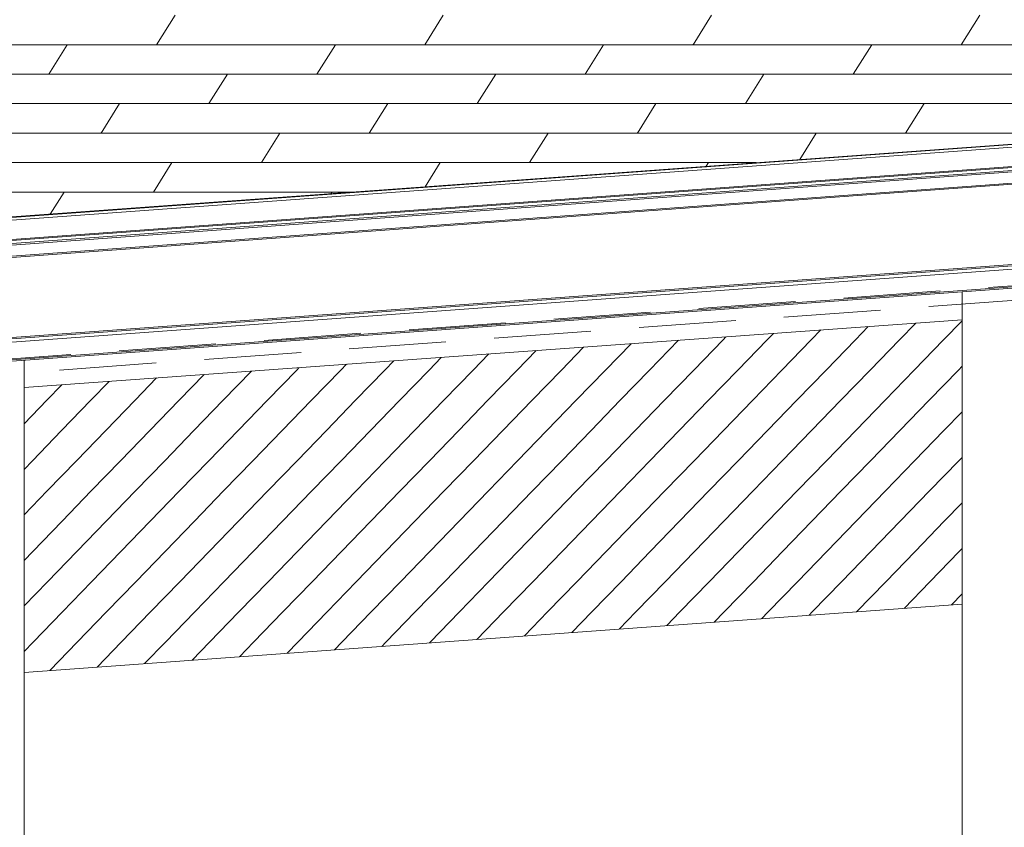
# Model space of a CAD drawing. Header units: millimetres. Extents: x -65 to 293624, y -1905 to 31061.
# Tile 119 of 256: x 57331 to 59483, y 20384 to 22150. Entities that reach past the tile are written whole.
import ezdxf

# ---------------------------------------------------------------- set-up
doc = ezdxf.new("R2010")
doc.units = ezdxf.units.MM
doc.header["$MEASUREMENT"] = 0
doc.linetypes.add('Hidden Line', pattern=[317.5, 211.666667, -105.833333])
for name, color, linetype in [('00 2D joon.AR', 7, 'Continuous'), ('1232 Välisseinad.AR', 7, 'Continuous'), ('1236 Katuslaed.AR', 7, 'Continuous'), ('1248 Vihmaveerennid.AR', 7, 'Continuous'), ('1253 Terrassipostid.AR', 7, 'Continuous'), ('1263 Katuse alusserv.AR', 7, 'Continuous'), ('1263 Katusekate - plekk.AR', 7, 'Continuous')]:
    doc.layers.add(name, color=color, linetype=linetype)

# ---------------------------------------------------------------- blocks, each defined once
blk = doc.blocks.new('Section Element_17_2', base_point=(-38239, 12361.4))
at = {"layer": '1253 Terrassipostid.AR', "color": 7, "linetype": 'Continuous', "lineweight": 13}
blk.add_line((57340.6, 16346.4), (57340.6, 21405.1), dxfattribs=at)
blk = doc.blocks.new('Section Element_18_2', base_point=(-38239, 12361.4))
at = {"layer": '1253 Terrassipostid.AR', "color": 7, "linetype": 'Continuous', "lineweight": 13}
blk.add_line((59390.6, 21555), (59390.6, 16346.4), dxfattribs=at)
blk = doc.blocks.new('Section Element_79_2', base_point=(-38239, 12361.4))
at = {"layer": '1232 Välisseinad.AR', "color": 7, "linetype": 'Continuous', "lineweight": 13}
blk.add_line((59390.6, 20872.2), (57340.6, 20722.9), dxfattribs=at)
blk = doc.blocks.new('*X294', base_point=(-38239, 12361.4))
at = {"layer": '1263 Katuse alusserv.AR', "color": 7, "linetype": 'Continuous', "lineweight": 13}
for p, q in [((59185.6, 21479.3), (59157.4, 21450.2)), ((59185.6, 21479.3), (59157.4, 21450.2)), ((59289.2, 21486.8), (59253.8, 21450.2)), ((59289.2, 21486.8), (59253.8, 21450.2)), ((59390.6, 21491.9), (59350.2, 21450.2)), ((59390.6, 21491.9), (59350.2, 21450.2)), ((58874.5, 21456.8), (58868.2, 21450.2)), ((58874.5, 21456.8), (58868.2, 21450.2)), ((58978.2, 21464.3), (58964.6, 21450.2)), ((58978.2, 21464.3), (58964.6, 21450.2)), ((59081.9, 21471.8), (59061, 21450.2)), ((59081.9, 21471.8), (59061, 21450.2)), ((58563.5, 21434.2), (58514.9, 21384.1)), ((58563.5, 21434.2), (58514.9, 21384.1)), ((58667.2, 21441.7), (58611.4, 21384.1)), ((58667.2, 21441.7), (58611.4, 21384.1)), ((58770.9, 21449.3), (58707.8, 21384.1)), ((58770.9, 21449.3), (58707.8, 21384.1)), ((58868.2, 21450.2), (58804.2, 21384.1)), ((58868.2, 21450.2), (58804.2, 21384.1)), ((58964.6, 21450.2), (58900.6, 21384.1)), ((58964.6, 21450.2), (58900.6, 21384.1)), ((59061, 21450.2), (58997, 21384.1)), ((59061, 21450.2), (58997, 21384.1)), ((59157.4, 21450.2), (59093.4, 21384.1)), ((59157.4, 21450.2), (59093.4, 21384.1)), ((59253.8, 21450.2), (59189.8, 21384.1)), ((59253.8, 21450.2), (59189.8, 21384.1)), ((59350.2, 21450.2), (59286.2, 21384.1)), ((59350.2, 21450.2), (59286.2, 21384.1)), ((58252.5, 21411.7), (58225.7, 21384.1)), ((58252.5, 21411.7), (58225.7, 21384.1)), ((58356.1, 21419.2), (58322.1, 21384.1)), ((58356.1, 21419.2), (58322.1, 21384.1)), ((58459.8, 21426.7), (58418.5, 21384.1)), ((58459.8, 21426.7), (58418.5, 21384.1)), ((57941.4, 21389.2), (57936.5, 21384.1)), ((57941.4, 21389.2), (57936.5, 21384.1)), ((58045.1, 21396.7), (58032.9, 21384.1)), ((58045.1, 21396.7), (58032.9, 21384.1)), ((58148.8, 21404.2), (58129.3, 21384.1)), ((58148.8, 21404.2), (58129.3, 21384.1)), ((59390.6, 21392.3), (59382.6, 21384.1)), ((59390.6, 21392.3), (59382.6, 21384.1)), ((57734.1, 21374.2), (57679.6, 21317.9)), ((57734.1, 21374.2), (57679.6, 21317.9)), ((57837.8, 21381.7), (57776.1, 21317.9)), ((57837.8, 21381.7), (57776.1, 21317.9)), ((57936.5, 21384.1), (57872.5, 21317.9)), ((57936.5, 21384.1), (57872.5, 21317.9)), ((58032.9, 21384.1), (57968.9, 21317.9)), ((58032.9, 21384.1), (57968.9, 21317.9)), ((58129.3, 21384.1), (58065.3, 21317.9)), ((58129.3, 21384.1), (58065.3, 21317.9)), ((58225.7, 21384.1), (58161.7, 21317.9)), ((58225.7, 21384.1), (58161.7, 21317.9)), ((58322.1, 21384.1), (58258.1, 21317.9)), ((58322.1, 21384.1), (58258.1, 21317.9)), ((58418.5, 21384.1), (58354.5, 21317.9)), ((58418.5, 21384.1), (58354.5, 21317.9)), ((58514.9, 21384.1), (58450.9, 21317.9)), ((58514.9, 21384.1), (58450.9, 21317.9)), ((58611.4, 21384.1), (58547.3, 21317.9)), ((58611.4, 21384.1), (58547.3, 21317.9)), ((58707.8, 21384.1), (58643.7, 21317.9)), ((58707.8, 21384.1), (58643.7, 21317.9)), ((58804.2, 21384.1), (58740.2, 21317.9)), ((58804.2, 21384.1), (58740.2, 21317.9)), ((58900.6, 21384.1), (58836.6, 21317.9)), ((58900.6, 21384.1), (58836.6, 21317.9)), ((58997, 21384.1), (58933, 21317.9)), ((58997, 21384.1), (58933, 21317.9)), ((59093.4, 21384.1), (59029.4, 21317.9)), ((59093.4, 21384.1), (59029.4, 21317.9)), ((59189.8, 21384.1), (59125.8, 21317.9)), ((59189.8, 21384.1), (59125.8, 21317.9)), ((59286.2, 21384.1), (59222.2, 21317.9)), ((59286.2, 21384.1), (59222.2, 21317.9)), ((59382.6, 21384.1), (59318.6, 21317.9)), ((59382.6, 21384.1), (59318.6, 21317.9)), ((57423.1, 21351.7), (57390.4, 21317.9)), ((57423.1, 21351.7), (57390.4, 21317.9)), ((57526.7, 21359.2), (57486.8, 21317.9)), ((57526.7, 21359.2), (57486.8, 21317.9)), ((57630.4, 21366.7), (57583.2, 21317.9)), ((57630.4, 21366.7), (57583.2, 21317.9)), ((57390.4, 21317.9), (57340.6, 21266.5)), ((57390.4, 21317.9), (57340.6, 21266.5)), ((57486.8, 21317.9), (57422.8, 21251.8)), ((57486.8, 21317.9), (57422.8, 21251.8)), ((57583.2, 21317.9), (57519.2, 21251.8)), ((57583.2, 21317.9), (57519.2, 21251.8)), ((57679.6, 21317.9), (57615.6, 21251.8)), ((57679.6, 21317.9), (57615.6, 21251.8)), ((57776.1, 21317.9), (57712, 21251.8)), ((57776.1, 21317.9), (57712, 21251.8)), ((57872.5, 21317.9), (57808.4, 21251.8)), ((57872.5, 21317.9), (57808.4, 21251.8)), ((57968.9, 21317.9), (57904.9, 21251.8)), ((57968.9, 21317.9), (57904.9, 21251.8)), ((58065.3, 21317.9), (58001.3, 21251.8)), ((58065.3, 21317.9), (58001.3, 21251.8)), ((58161.7, 21317.9), (58097.7, 21251.8)), ((58161.7, 21317.9), (58097.7, 21251.8)), ((58258.1, 21317.9), (58194.1, 21251.8)), ((58258.1, 21317.9), (58194.1, 21251.8)), ((58354.5, 21317.9), (58290.5, 21251.8)), ((58354.5, 21317.9), (58290.5, 21251.8)), ((58450.9, 21317.9), (58386.9, 21251.8)), ((58450.9, 21317.9), (58386.9, 21251.8)), ((58547.3, 21317.9), (58483.3, 21251.8)), ((58547.3, 21317.9), (58483.3, 21251.8)), ((58643.7, 21317.9), (58579.7, 21251.8)), ((58643.7, 21317.9), (58579.7, 21251.8)), ((58740.2, 21317.9), (58676.1, 21251.8)), ((58740.2, 21317.9), (58676.1, 21251.8)), ((58836.6, 21317.9), (58772.5, 21251.8)), ((58836.6, 21317.9), (58772.5, 21251.8)), ((58933, 21317.9), (58869, 21251.8)), ((58933, 21317.9), (58869, 21251.8)), ((59029.4, 21317.9), (58965.4, 21251.8)), ((59029.4, 21317.9), (58965.4, 21251.8)), ((59125.8, 21317.9), (59061.8, 21251.8)), ((59125.8, 21317.9), (59061.8, 21251.8)), ((59222.2, 21317.9), (59158.2, 21251.8)), ((59222.2, 21317.9), (59158.2, 21251.8)), ((59318.6, 21317.9), (59254.6, 21251.8)), ((59318.6, 21317.9), (59254.6, 21251.8)), ((59390.6, 21292.7), (59351, 21251.8)), ((59390.6, 21292.7), (59351, 21251.8)), ((57422.8, 21251.8), (57358.8, 21185.7)), ((57422.8, 21251.8), (57358.8, 21185.7)), ((57519.2, 21251.8), (57455.2, 21185.7)), ((57519.2, 21251.8), (57455.2, 21185.7)), ((57615.6, 21251.8), (57551.6, 21185.7)), ((57615.6, 21251.8), (57551.6, 21185.7)), ((57712, 21251.8), (57648, 21185.7)), ((57712, 21251.8), (57648, 21185.7)), ((57808.4, 21251.8), (57744.4, 21185.7)), ((57808.4, 21251.8), (57744.4, 21185.7)), ((57904.9, 21251.8), (57840.8, 21185.7)), ((57904.9, 21251.8), (57840.8, 21185.7)), ((58001.3, 21251.8), (57937.2, 21185.7)), ((58001.3, 21251.8), (57937.2, 21185.7)), ((58097.7, 21251.8), (58033.7, 21185.7)), ((58097.7, 21251.8), (58033.7, 21185.7)), ((58194.1, 21251.8), (58130.1, 21185.7)), ((58194.1, 21251.8), (58130.1, 21185.7)), ((58290.5, 21251.8), (58226.5, 21185.7)), ((58290.5, 21251.8), (58226.5, 21185.7)), ((58386.9, 21251.8), (58322.9, 21185.7)), ((58386.9, 21251.8), (58322.9, 21185.7)), ((58483.3, 21251.8), (58419.3, 21185.7)), ((58483.3, 21251.8), (58419.3, 21185.7)), ((58579.7, 21251.8), (58515.7, 21185.7)), ((58579.7, 21251.8), (58515.7, 21185.7)), ((58676.1, 21251.8), (58612.1, 21185.7)), ((58676.1, 21251.8), (58612.1, 21185.7)), ((58772.5, 21251.8), (58708.5, 21185.7)), ((58772.5, 21251.8), (58708.5, 21185.7)), ((58869, 21251.8), (58804.9, 21185.7)), ((58869, 21251.8), (58804.9, 21185.7)), ((58965.4, 21251.8), (58901.4, 21185.7)), ((58965.4, 21251.8), (58901.4, 21185.7)), ((59061.8, 21251.8), (58997.8, 21185.7)), ((59061.8, 21251.8), (58997.8, 21185.7)), ((59158.2, 21251.8), (59094.2, 21185.7)), ((59158.2, 21251.8), (59094.2, 21185.7)), ((59254.6, 21251.8), (59190.6, 21185.7)), ((59254.6, 21251.8), (59190.6, 21185.7)), ((59351, 21251.8), (59287, 21185.7)), ((59351, 21251.8), (59287, 21185.7)), ((57358.8, 21185.7), (57340.6, 21166.9)), ((57358.8, 21185.7), (57340.6, 21166.9)), ((57455.2, 21185.7), (57391.2, 21119.6)), ((57455.2, 21185.7), (57391.2, 21119.6)), ((57551.6, 21185.7), (57487.6, 21119.6)), ((57551.6, 21185.7), (57487.6, 21119.6)), ((57648, 21185.7), (57584, 21119.6)), ((57648, 21185.7), (57584, 21119.6)), ((57744.4, 21185.7), (57680.4, 21119.6)), ((57744.4, 21185.7), (57680.4, 21119.6)), ((57840.8, 21185.7), (57776.8, 21119.6)), ((57840.8, 21185.7), (57776.8, 21119.6)), ((57937.2, 21185.7), (57873.2, 21119.6)), ((57937.2, 21185.7), (57873.2, 21119.6)), ((58033.7, 21185.7), (57969.6, 21119.6)), ((58033.7, 21185.7), (57969.6, 21119.6)), ((58130.1, 21185.7), (58066.1, 21119.6)), ((58130.1, 21185.7), (58066.1, 21119.6)), ((58226.5, 21185.7), (58162.5, 21119.6)), ((58226.5, 21185.7), (58162.5, 21119.6)), ((58322.9, 21185.7), (58258.9, 21119.6)), ((58322.9, 21185.7), (58258.9, 21119.6)), ((58419.3, 21185.7), (58355.3, 21119.6)), ((58419.3, 21185.7), (58355.3, 21119.6)), ((58515.7, 21185.7), (58451.7, 21119.6)), ((58515.7, 21185.7), (58451.7, 21119.6)), ((58612.1, 21185.7), (58548.1, 21119.6)), ((58612.1, 21185.7), (58548.1, 21119.6)), ((58708.5, 21185.7), (58644.5, 21119.6)), ((58708.5, 21185.7), (58644.5, 21119.6)), ((58804.9, 21185.7), (58740.9, 21119.6)), ((58804.9, 21185.7), (58740.9, 21119.6)), ((58901.4, 21185.7), (58837.3, 21119.6)), ((58901.4, 21185.7), (58837.3, 21119.6)), ((58997.8, 21185.7), (58933.7, 21119.6)), ((58997.8, 21185.7), (58933.7, 21119.6)), ((59094.2, 21185.7), (59030.2, 21119.6)), ((59094.2, 21185.7), (59030.2, 21119.6)), ((59190.6, 21185.7), (59126.6, 21119.6)), ((59190.6, 21185.7), (59126.6, 21119.6)), ((59287, 21185.7), (59223, 21119.6)), ((59287, 21185.7), (59223, 21119.6)), ((59383.4, 21185.7), (59319.4, 21119.6)), ((59383.4, 21185.7), (59319.4, 21119.6)), ((59390.6, 21193.1), (59383.4, 21185.7)), ((59390.6, 21193.1), (59383.4, 21185.7)), ((57391.2, 21119.6), (57340.6, 21067.3)), ((57391.2, 21119.6), (57340.6, 21067.3)), ((57487.6, 21119.6), (57423.6, 21053.4)), ((57487.6, 21119.6), (57423.6, 21053.4)), ((57584, 21119.6), (57520, 21053.4)), ((57584, 21119.6), (57520, 21053.4)), ((57680.4, 21119.6), (57616.4, 21053.4)), ((57680.4, 21119.6), (57616.4, 21053.4)), ((57776.8, 21119.6), (57712.8, 21053.4)), ((57776.8, 21119.6), (57712.8, 21053.4)), ((57873.2, 21119.6), (57809.2, 21053.4)), ((57873.2, 21119.6), (57809.2, 21053.4)), ((57969.6, 21119.6), (57905.6, 21053.4)), ((57969.6, 21119.6), (57905.6, 21053.4)), ((58066.1, 21119.6), (58002, 21053.4)), ((58066.1, 21119.6), (58002, 21053.4)), ((58162.5, 21119.6), (58098.4, 21053.4)), ((58162.5, 21119.6), (58098.4, 21053.4)), ((58258.9, 21119.6), (58194.9, 21053.4)), ((58258.9, 21119.6), (58194.9, 21053.4)), ((58355.3, 21119.6), (58291.3, 21053.4)), ((58355.3, 21119.6), (58291.3, 21053.4)), ((58451.7, 21119.6), (58387.7, 21053.4)), ((58451.7, 21119.6), (58387.7, 21053.4)), ((58548.1, 21119.6), (58484.1, 21053.4)), ((58548.1, 21119.6), (58484.1, 21053.4)), ((58644.5, 21119.6), (58580.5, 21053.4)), ((58644.5, 21119.6), (58580.5, 21053.4)), ((58740.9, 21119.6), (58676.9, 21053.4)), ((58740.9, 21119.6), (58676.9, 21053.4)), ((58837.3, 21119.6), (58773.3, 21053.4)), ((58837.3, 21119.6), (58773.3, 21053.4)), ((58933.7, 21119.6), (58869.7, 21053.4)), ((58933.7, 21119.6), (58869.7, 21053.4)), ((59030.2, 21119.6), (58966.1, 21053.4)), ((59030.2, 21119.6), (58966.1, 21053.4)), ((59126.6, 21119.6), (59062.5, 21053.4)), ((59126.6, 21119.6), (59062.5, 21053.4)), ((59223, 21119.6), (59159, 21053.4)), ((59223, 21119.6), (59159, 21053.4)), ((59319.4, 21119.6), (59255.4, 21053.4)), ((59319.4, 21119.6), (59255.4, 21053.4)), ((59390.6, 21093.5), (59351.8, 21053.4)), ((59390.6, 21093.5), (59351.8, 21053.4)), ((57423.6, 21053.4), (57359.6, 20987.3)), ((57423.6, 21053.4), (57359.6, 20987.3)), ((57520, 21053.4), (57456, 20987.3)), ((57520, 21053.4), (57456, 20987.3)), ((57616.4, 21053.4), (57552.4, 20987.3)), ((57616.4, 21053.4), (57552.4, 20987.3)), ((57712.8, 21053.4), (57648.8, 20987.3)), ((57712.8, 21053.4), (57648.8, 20987.3)), ((57809.2, 21053.4), (57745.2, 20987.3)), ((57809.2, 21053.4), (57745.2, 20987.3)), ((57905.6, 21053.4), (57841.6, 20987.3)), ((57905.6, 21053.4), (57841.6, 20987.3)), ((58002, 21053.4), (57938, 20987.3)), ((58002, 21053.4), (57938, 20987.3)), ((58098.4, 21053.4), (58034.4, 20987.3)), ((58098.4, 21053.4), (58034.4, 20987.3)), ((58194.9, 21053.4), (58130.8, 20987.3)), ((58194.9, 21053.4), (58130.8, 20987.3)), ((58291.3, 21053.4), (58227.2, 20987.3)), ((58291.3, 21053.4), (58227.2, 20987.3)), ((58387.7, 21053.4), (58323.7, 20987.3)), ((58387.7, 21053.4), (58323.7, 20987.3)), ((58484.1, 21053.4), (58420.1, 20987.3)), ((58484.1, 21053.4), (58420.1, 20987.3)), ((58580.5, 21053.4), (58516.5, 20987.3)), ((58580.5, 21053.4), (58516.5, 20987.3)), ((58676.9, 21053.4), (58612.9, 20987.3)), ((58676.9, 21053.4), (58612.9, 20987.3)), ((58773.3, 21053.4), (58709.3, 20987.3)), ((58773.3, 21053.4), (58709.3, 20987.3)), ((58869.7, 21053.4), (58805.7, 20987.3)), ((58869.7, 21053.4), (58805.7, 20987.3)), ((58966.1, 21053.4), (58902.1, 20987.3)), ((58966.1, 21053.4), (58902.1, 20987.3)), ((59062.5, 21053.4), (58998.5, 20987.3)), ((59062.5, 21053.4), (58998.5, 20987.3)), ((59159, 21053.4), (59094.9, 20987.3)), ((59159, 21053.4), (59094.9, 20987.3)), ((59255.4, 21053.4), (59191.3, 20987.3)), ((59255.4, 21053.4), (59191.3, 20987.3)), ((59351.8, 21053.4), (59287.8, 20987.3)), ((59351.8, 21053.4), (59287.8, 20987.3)), ((57359.6, 20987.3), (57340.6, 20967.7)), ((57359.6, 20987.3), (57340.6, 20967.7)), ((57456, 20987.3), (57391.9, 20921.2)), ((57456, 20987.3), (57391.9, 20921.2)), ((57552.4, 20987.3), (57488.4, 20921.2)), ((57552.4, 20987.3), (57488.4, 20921.2)), ((57648.8, 20987.3), (57584.8, 20921.2)), ((57648.8, 20987.3), (57584.8, 20921.2)), ((57745.2, 20987.3), (57681.2, 20921.2)), ((57745.2, 20987.3), (57681.2, 20921.2)), ((57841.6, 20987.3), (57777.6, 20921.2)), ((57841.6, 20987.3), (57777.6, 20921.2)), ((57938, 20987.3), (57874, 20921.2)), ((57938, 20987.3), (57874, 20921.2)), ((58034.4, 20987.3), (57970.4, 20921.2)), ((58034.4, 20987.3), (57970.4, 20921.2)), ((58130.8, 20987.3), (58066.8, 20921.2)), ((58130.8, 20987.3), (58066.8, 20921.2)), ((58227.2, 20987.3), (58163.2, 20921.2)), ((58227.2, 20987.3), (58163.2, 20921.2)), ((58323.7, 20987.3), (58259.6, 20921.2)), ((58323.7, 20987.3), (58259.6, 20921.2)), ((58420.1, 20987.3), (58356, 20921.2)), ((58420.1, 20987.3), (58356, 20921.2)), ((58516.5, 20987.3), (58452.5, 20921.2)), ((58516.5, 20987.3), (58452.5, 20921.2)), ((58612.9, 20987.3), (58548.9, 20921.2)), ((58612.9, 20987.3), (58548.9, 20921.2)), ((58709.3, 20987.3), (58645.3, 20921.2)), ((58709.3, 20987.3), (58645.3, 20921.2)), ((58805.7, 20987.3), (58741.7, 20921.2)), ((58805.7, 20987.3), (58741.7, 20921.2)), ((58902.1, 20987.3), (58838.1, 20921.2)), ((58902.1, 20987.3), (58838.1, 20921.2)), ((58998.5, 20987.3), (58934.5, 20921.2)), ((58998.5, 20987.3), (58934.5, 20921.2)), ((59094.9, 20987.3), (59030.9, 20921.2)), ((59094.9, 20987.3), (59030.9, 20921.2)), ((59191.3, 20987.3), (59127.3, 20921.2)), ((59191.3, 20987.3), (59127.3, 20921.2)), ((59287.8, 20987.3), (59223.7, 20921.2)), ((59287.8, 20987.3), (59223.7, 20921.2)), ((59384.2, 20987.3), (59320.1, 20921.2)), ((59384.2, 20987.3), (59320.1, 20921.2)), ((59390.6, 20993.9), (59384.2, 20987.3)), ((59390.6, 20993.9), (59384.2, 20987.3)), ((57391.9, 20921.2), (57340.6, 20868.1)), ((57391.9, 20921.2), (57340.6, 20868.1)), ((57488.4, 20921.2), (57424.3, 20855)), ((57488.4, 20921.2), (57424.3, 20855)), ((57584.8, 20921.2), (57520.7, 20855)), ((57584.8, 20921.2), (57520.7, 20855)), ((57681.2, 20921.2), (57617.2, 20855)), ((57681.2, 20921.2), (57617.2, 20855)), ((57777.6, 20921.2), (57713.6, 20855)), ((57777.6, 20921.2), (57713.6, 20855)), ((57874, 20921.2), (57810, 20855)), ((57874, 20921.2), (57810, 20855)), ((57970.4, 20921.2), (57906.4, 20855)), ((57970.4, 20921.2), (57906.4, 20855)), ((58066.8, 20921.2), (58002.8, 20855)), ((58066.8, 20921.2), (58002.8, 20855)), ((58163.2, 20921.2), (58099.2, 20855)), ((58163.2, 20921.2), (58099.2, 20855)), ((58259.6, 20921.2), (58195.6, 20855)), ((58259.6, 20921.2), (58195.6, 20855)), ((58356, 20921.2), (58292, 20855)), ((58356, 20921.2), (58292, 20855)), ((58452.5, 20921.2), (58388.4, 20855)), ((58452.5, 20921.2), (58388.4, 20855)), ((58548.9, 20921.2), (58484.8, 20855)), ((58548.9, 20921.2), (58484.8, 20855)), ((58645.3, 20921.2), (58581.3, 20855)), ((58645.3, 20921.2), (58581.3, 20855)), ((58741.7, 20921.2), (58677.7, 20855)), ((58741.7, 20921.2), (58677.7, 20855)), ((58838.1, 20921.2), (58774.1, 20855)), ((58838.1, 20921.2), (58774.1, 20855)), ((58934.5, 20921.2), (58870.5, 20855)), ((58934.5, 20921.2), (58870.5, 20855)), ((59030.9, 20921.2), (58966.9, 20855)), ((59030.9, 20921.2), (58966.9, 20855)), ((59127.3, 20921.2), (59063.3, 20855)), ((59127.3, 20921.2), (59063.3, 20855)), ((59223.7, 20921.2), (59160.1, 20855.4)), ((59223.7, 20921.2), (59160.1, 20855.4)), ((59320.1, 20921.2), (59263.8, 20862.9)), ((59320.1, 20921.2), (59263.8, 20862.9)), ((59390.6, 20894.3), (59367.5, 20870.5)), ((59390.6, 20894.3), (59367.5, 20870.5)), ((57424.3, 20855), (57360.3, 20788.9)), ((57424.3, 20855), (57360.3, 20788.9)), ((57520.7, 20855), (57456.7, 20788.9)), ((57520.7, 20855), (57456.7, 20788.9)), ((57617.2, 20855), (57553.1, 20788.9)), ((57617.2, 20855), (57553.1, 20788.9)), ((57713.6, 20855), (57649.5, 20788.9)), ((57713.6, 20855), (57649.5, 20788.9)), ((57810, 20855), (57746, 20788.9)), ((57810, 20855), (57746, 20788.9)), ((57906.4, 20855), (57842.4, 20788.9)), ((57906.4, 20855), (57842.4, 20788.9)), ((58002.8, 20855), (57938.8, 20788.9)), ((58002.8, 20855), (57938.8, 20788.9)), ((58099.2, 20855), (58035.2, 20788.9)), ((58099.2, 20855), (58035.2, 20788.9)), ((58195.6, 20855), (58131.6, 20788.9)), ((58195.6, 20855), (58131.6, 20788.9)), ((58292, 20855), (58228, 20788.9)), ((58292, 20855), (58228, 20788.9)), ((58388.4, 20855), (58330.3, 20794.9)), ((58388.4, 20855), (58330.3, 20794.9)), ((58484.8, 20855), (58434, 20802.5)), ((58484.8, 20855), (58434, 20802.5)), ((58581.3, 20855), (58537.7, 20810)), ((58581.3, 20855), (58537.7, 20810)), ((58677.7, 20855), (58641.4, 20817.6)), ((58677.7, 20855), (58641.4, 20817.6)), ((58774.1, 20855), (58745.2, 20825.2)), ((58774.1, 20855), (58745.2, 20825.2)), ((58870.5, 20855), (58848.9, 20832.7)), ((58870.5, 20855), (58848.9, 20832.7)), ((58966.9, 20855), (58952.6, 20840.3)), ((58966.9, 20855), (58952.6, 20840.3)), ((59063.3, 20855), (59056.3, 20847.8)), ((59063.3, 20855), (59056.3, 20847.8)), ((57360.3, 20788.9), (57340.6, 20768.5)), ((57360.3, 20788.9), (57340.6, 20768.5)), ((57456.7, 20788.9), (57396.8, 20726.9)), ((57456.7, 20788.9), (57396.8, 20726.9)), ((57553.1, 20788.9), (57500.5, 20734.5)), ((57553.1, 20788.9), (57500.5, 20734.5)), ((57649.5, 20788.9), (57604.2, 20742.1)), ((57649.5, 20788.9), (57604.2, 20742.1)), ((57746, 20788.9), (57707.9, 20749.6)), ((57746, 20788.9), (57707.9, 20749.6)), ((57842.4, 20788.9), (57811.7, 20757.2)), ((57842.4, 20788.9), (57811.7, 20757.2)), ((57938.8, 20788.9), (57915.4, 20764.7)), ((57938.8, 20788.9), (57915.4, 20764.7)), ((58035.2, 20788.9), (58019.1, 20772.3)), ((58035.2, 20788.9), (58019.1, 20772.3)), ((58131.6, 20788.9), (58122.8, 20779.8)), ((58131.6, 20788.9), (58122.8, 20779.8)), ((58228, 20788.9), (58226.6, 20787.4)), ((58228, 20788.9), (58226.6, 20787.4))]:
    blk.add_line(p, q, dxfattribs=at)
blk = doc.blocks.new('*X295', base_point=(-38239, 12361.4))
at = {"layer": '1263 Katuse alusserv.AR', "color": 7, "linetype": 'Continuous', "lineweight": 13}
for p, q in [((59185.6, 21479.3), (59157.4, 21450.2)), ((59185.6, 21479.3), (59157.4, 21450.2)), ((59289.2, 21486.8), (59253.8, 21450.2)), ((59289.2, 21486.8), (59253.8, 21450.2)), ((59390.6, 21491.9), (59350.2, 21450.2)), ((59390.6, 21491.9), (59350.2, 21450.2)), ((58874.5, 21456.8), (58868.2, 21450.2)), ((58874.5, 21456.8), (58868.2, 21450.2)), ((58978.2, 21464.3), (58964.6, 21450.2)), ((58978.2, 21464.3), (58964.6, 21450.2)), ((59081.9, 21471.8), (59061, 21450.2)), ((59081.9, 21471.8), (59061, 21450.2)), ((58563.5, 21434.2), (58514.9, 21384.1)), ((58563.5, 21434.2), (58514.9, 21384.1)), ((58667.2, 21441.7), (58611.4, 21384.1)), ((58667.2, 21441.7), (58611.4, 21384.1)), ((58770.9, 21449.3), (58707.8, 21384.1)), ((58770.9, 21449.3), (58707.8, 21384.1)), ((58868.2, 21450.2), (58804.2, 21384.1)), ((58868.2, 21450.2), (58804.2, 21384.1)), ((58964.6, 21450.2), (58900.6, 21384.1)), ((58964.6, 21450.2), (58900.6, 21384.1)), ((59061, 21450.2), (58997, 21384.1)), ((59061, 21450.2), (58997, 21384.1)), ((59157.4, 21450.2), (59093.4, 21384.1)), ((59157.4, 21450.2), (59093.4, 21384.1)), ((59253.8, 21450.2), (59189.8, 21384.1)), ((59253.8, 21450.2), (59189.8, 21384.1)), ((59350.2, 21450.2), (59286.2, 21384.1)), ((59350.2, 21450.2), (59286.2, 21384.1)), ((58252.5, 21411.7), (58225.7, 21384.1)), ((58252.5, 21411.7), (58225.7, 21384.1)), ((58356.1, 21419.2), (58322.1, 21384.1)), ((58356.1, 21419.2), (58322.1, 21384.1)), ((58459.8, 21426.7), (58418.5, 21384.1)), ((58459.8, 21426.7), (58418.5, 21384.1)), ((57941.4, 21389.2), (57936.5, 21384.1)), ((57941.4, 21389.2), (57936.5, 21384.1)), ((58045.1, 21396.7), (58032.9, 21384.1)), ((58045.1, 21396.7), (58032.9, 21384.1)), ((58148.8, 21404.2), (58129.3, 21384.1)), ((58148.8, 21404.2), (58129.3, 21384.1)), ((59390.6, 21392.3), (59382.6, 21384.1)), ((59390.6, 21392.3), (59382.6, 21384.1)), ((57734.1, 21374.2), (57679.6, 21317.9)), ((57734.1, 21374.2), (57679.6, 21317.9)), ((57837.8, 21381.7), (57776.1, 21317.9)), ((57837.8, 21381.7), (57776.1, 21317.9)), ((57936.5, 21384.1), (57872.5, 21317.9)), ((57936.5, 21384.1), (57872.5, 21317.9)), ((58032.9, 21384.1), (57968.9, 21317.9)), ((58032.9, 21384.1), (57968.9, 21317.9)), ((58129.3, 21384.1), (58065.3, 21317.9)), ((58129.3, 21384.1), (58065.3, 21317.9)), ((58225.7, 21384.1), (58161.7, 21317.9)), ((58225.7, 21384.1), (58161.7, 21317.9)), ((58322.1, 21384.1), (58258.1, 21317.9)), ((58322.1, 21384.1), (58258.1, 21317.9)), ((58418.5, 21384.1), (58354.5, 21317.9)), ((58418.5, 21384.1), (58354.5, 21317.9)), ((58514.9, 21384.1), (58450.9, 21317.9)), ((58514.9, 21384.1), (58450.9, 21317.9)), ((58611.4, 21384.1), (58547.3, 21317.9)), ((58611.4, 21384.1), (58547.3, 21317.9)), ((58707.8, 21384.1), (58643.7, 21317.9)), ((58707.8, 21384.1), (58643.7, 21317.9)), ((58804.2, 21384.1), (58740.2, 21317.9)), ((58804.2, 21384.1), (58740.2, 21317.9)), ((58900.6, 21384.1), (58836.6, 21317.9)), ((58900.6, 21384.1), (58836.6, 21317.9)), ((58997, 21384.1), (58933, 21317.9)), ((58997, 21384.1), (58933, 21317.9)), ((59093.4, 21384.1), (59029.4, 21317.9)), ((59093.4, 21384.1), (59029.4, 21317.9)), ((59189.8, 21384.1), (59125.8, 21317.9)), ((59189.8, 21384.1), (59125.8, 21317.9)), ((59286.2, 21384.1), (59222.2, 21317.9)), ((59286.2, 21384.1), (59222.2, 21317.9)), ((59382.6, 21384.1), (59318.6, 21317.9)), ((59382.6, 21384.1), (59318.6, 21317.9)), ((57423.1, 21351.7), (57390.4, 21317.9)), ((57423.1, 21351.7), (57390.4, 21317.9)), ((57526.7, 21359.2), (57486.8, 21317.9)), ((57526.7, 21359.2), (57486.8, 21317.9)), ((57630.4, 21366.7), (57583.2, 21317.9)), ((57630.4, 21366.7), (57583.2, 21317.9)), ((57390.4, 21317.9), (57340.6, 21266.5)), ((57390.4, 21317.9), (57340.6, 21266.5)), ((57486.8, 21317.9), (57422.8, 21251.8)), ((57486.8, 21317.9), (57422.8, 21251.8)), ((57583.2, 21317.9), (57519.2, 21251.8)), ((57583.2, 21317.9), (57519.2, 21251.8)), ((57679.6, 21317.9), (57615.6, 21251.8)), ((57679.6, 21317.9), (57615.6, 21251.8)), ((57776.1, 21317.9), (57712, 21251.8)), ((57776.1, 21317.9), (57712, 21251.8)), ((57872.5, 21317.9), (57808.4, 21251.8)), ((57872.5, 21317.9), (57808.4, 21251.8)), ((57968.9, 21317.9), (57904.9, 21251.8)), ((57968.9, 21317.9), (57904.9, 21251.8)), ((58065.3, 21317.9), (58001.3, 21251.8)), ((58065.3, 21317.9), (58001.3, 21251.8)), ((58161.7, 21317.9), (58097.7, 21251.8)), ((58161.7, 21317.9), (58097.7, 21251.8)), ((58258.1, 21317.9), (58194.1, 21251.8)), ((58258.1, 21317.9), (58194.1, 21251.8)), ((58354.5, 21317.9), (58290.5, 21251.8)), ((58354.5, 21317.9), (58290.5, 21251.8)), ((58450.9, 21317.9), (58386.9, 21251.8)), ((58450.9, 21317.9), (58386.9, 21251.8)), ((58547.3, 21317.9), (58483.3, 21251.8)), ((58547.3, 21317.9), (58483.3, 21251.8)), ((58643.7, 21317.9), (58579.7, 21251.8)), ((58643.7, 21317.9), (58579.7, 21251.8)), ((58740.2, 21317.9), (58676.1, 21251.8)), ((58740.2, 21317.9), (58676.1, 21251.8)), ((58836.6, 21317.9), (58772.5, 21251.8)), ((58836.6, 21317.9), (58772.5, 21251.8)), ((58933, 21317.9), (58869, 21251.8)), ((58933, 21317.9), (58869, 21251.8)), ((59029.4, 21317.9), (58965.4, 21251.8)), ((59029.4, 21317.9), (58965.4, 21251.8)), ((59125.8, 21317.9), (59061.8, 21251.8)), ((59125.8, 21317.9), (59061.8, 21251.8)), ((59222.2, 21317.9), (59158.2, 21251.8)), ((59222.2, 21317.9), (59158.2, 21251.8)), ((59318.6, 21317.9), (59254.6, 21251.8)), ((59318.6, 21317.9), (59254.6, 21251.8)), ((59390.6, 21292.7), (59351, 21251.8)), ((59390.6, 21292.7), (59351, 21251.8)), ((57422.8, 21251.8), (57358.8, 21185.7)), ((57422.8, 21251.8), (57358.8, 21185.7)), ((57519.2, 21251.8), (57455.2, 21185.7)), ((57519.2, 21251.8), (57455.2, 21185.7)), ((57615.6, 21251.8), (57551.6, 21185.7)), ((57615.6, 21251.8), (57551.6, 21185.7)), ((57712, 21251.8), (57648, 21185.7)), ((57712, 21251.8), (57648, 21185.7)), ((57808.4, 21251.8), (57744.4, 21185.7)), ((57808.4, 21251.8), (57744.4, 21185.7)), ((57904.9, 21251.8), (57840.8, 21185.7)), ((57904.9, 21251.8), (57840.8, 21185.7)), ((58001.3, 21251.8), (57937.2, 21185.7)), ((58001.3, 21251.8), (57937.2, 21185.7)), ((58097.7, 21251.8), (58033.7, 21185.7)), ((58097.7, 21251.8), (58033.7, 21185.7)), ((58194.1, 21251.8), (58130.1, 21185.7)), ((58194.1, 21251.8), (58130.1, 21185.7)), ((58290.5, 21251.8), (58226.5, 21185.7)), ((58290.5, 21251.8), (58226.5, 21185.7)), ((58386.9, 21251.8), (58322.9, 21185.7)), ((58386.9, 21251.8), (58322.9, 21185.7)), ((58483.3, 21251.8), (58419.3, 21185.7)), ((58483.3, 21251.8), (58419.3, 21185.7)), ((58579.7, 21251.8), (58515.7, 21185.7)), ((58579.7, 21251.8), (58515.7, 21185.7)), ((58676.1, 21251.8), (58612.1, 21185.7)), ((58676.1, 21251.8), (58612.1, 21185.7)), ((58772.5, 21251.8), (58708.5, 21185.7)), ((58772.5, 21251.8), (58708.5, 21185.7)), ((58869, 21251.8), (58804.9, 21185.7)), ((58869, 21251.8), (58804.9, 21185.7)), ((58965.4, 21251.8), (58901.4, 21185.7)), ((58965.4, 21251.8), (58901.4, 21185.7)), ((59061.8, 21251.8), (58997.8, 21185.7)), ((59061.8, 21251.8), (58997.8, 21185.7)), ((59158.2, 21251.8), (59094.2, 21185.7)), ((59158.2, 21251.8), (59094.2, 21185.7)), ((59254.6, 21251.8), (59190.6, 21185.7)), ((59254.6, 21251.8), (59190.6, 21185.7)), ((59351, 21251.8), (59287, 21185.7)), ((59351, 21251.8), (59287, 21185.7)), ((57358.8, 21185.7), (57340.6, 21166.9)), ((57358.8, 21185.7), (57340.6, 21166.9)), ((57455.2, 21185.7), (57391.2, 21119.6)), ((57455.2, 21185.7), (57391.2, 21119.6)), ((57551.6, 21185.7), (57487.6, 21119.6)), ((57551.6, 21185.7), (57487.6, 21119.6)), ((57648, 21185.7), (57584, 21119.6)), ((57648, 21185.7), (57584, 21119.6)), ((57744.4, 21185.7), (57680.4, 21119.6)), ((57744.4, 21185.7), (57680.4, 21119.6)), ((57840.8, 21185.7), (57776.8, 21119.6)), ((57840.8, 21185.7), (57776.8, 21119.6)), ((57937.2, 21185.7), (57873.2, 21119.6)), ((57937.2, 21185.7), (57873.2, 21119.6)), ((58033.7, 21185.7), (57969.6, 21119.6)), ((58033.7, 21185.7), (57969.6, 21119.6)), ((58130.1, 21185.7), (58066.1, 21119.6)), ((58130.1, 21185.7), (58066.1, 21119.6)), ((58226.5, 21185.7), (58162.5, 21119.6)), ((58226.5, 21185.7), (58162.5, 21119.6)), ((58322.9, 21185.7), (58258.9, 21119.6)), ((58322.9, 21185.7), (58258.9, 21119.6)), ((58419.3, 21185.7), (58355.3, 21119.6)), ((58419.3, 21185.7), (58355.3, 21119.6)), ((58515.7, 21185.7), (58451.7, 21119.6)), ((58515.7, 21185.7), (58451.7, 21119.6)), ((58612.1, 21185.7), (58548.1, 21119.6)), ((58612.1, 21185.7), (58548.1, 21119.6)), ((58708.5, 21185.7), (58644.5, 21119.6)), ((58708.5, 21185.7), (58644.5, 21119.6)), ((58804.9, 21185.7), (58740.9, 21119.6)), ((58804.9, 21185.7), (58740.9, 21119.6)), ((58901.4, 21185.7), (58837.3, 21119.6)), ((58901.4, 21185.7), (58837.3, 21119.6)), ((58997.8, 21185.7), (58933.7, 21119.6)), ((58997.8, 21185.7), (58933.7, 21119.6)), ((59094.2, 21185.7), (59030.2, 21119.6)), ((59094.2, 21185.7), (59030.2, 21119.6)), ((59190.6, 21185.7), (59126.6, 21119.6)), ((59190.6, 21185.7), (59126.6, 21119.6)), ((59287, 21185.7), (59223, 21119.6)), ((59287, 21185.7), (59223, 21119.6)), ((59383.4, 21185.7), (59319.4, 21119.6)), ((59383.4, 21185.7), (59319.4, 21119.6)), ((59390.6, 21193.1), (59383.4, 21185.7)), ((59390.6, 21193.1), (59383.4, 21185.7)), ((57391.2, 21119.6), (57340.6, 21067.3)), ((57391.2, 21119.6), (57340.6, 21067.3)), ((57487.6, 21119.6), (57423.6, 21053.4)), ((57487.6, 21119.6), (57423.6, 21053.4)), ((57584, 21119.6), (57520, 21053.4)), ((57584, 21119.6), (57520, 21053.4)), ((57680.4, 21119.6), (57616.4, 21053.4)), ((57680.4, 21119.6), (57616.4, 21053.4)), ((57776.8, 21119.6), (57712.8, 21053.4)), ((57776.8, 21119.6), (57712.8, 21053.4)), ((57873.2, 21119.6), (57809.2, 21053.4)), ((57873.2, 21119.6), (57809.2, 21053.4)), ((57969.6, 21119.6), (57905.6, 21053.4)), ((57969.6, 21119.6), (57905.6, 21053.4)), ((58066.1, 21119.6), (58002, 21053.4)), ((58066.1, 21119.6), (58002, 21053.4)), ((58162.5, 21119.6), (58098.4, 21053.4)), ((58162.5, 21119.6), (58098.4, 21053.4)), ((58258.9, 21119.6), (58194.9, 21053.4)), ((58258.9, 21119.6), (58194.9, 21053.4)), ((58355.3, 21119.6), (58291.3, 21053.4)), ((58355.3, 21119.6), (58291.3, 21053.4)), ((58451.7, 21119.6), (58387.7, 21053.4)), ((58451.7, 21119.6), (58387.7, 21053.4)), ((58548.1, 21119.6), (58484.1, 21053.4)), ((58548.1, 21119.6), (58484.1, 21053.4)), ((58644.5, 21119.6), (58580.5, 21053.4)), ((58644.5, 21119.6), (58580.5, 21053.4)), ((58740.9, 21119.6), (58676.9, 21053.4)), ((58740.9, 21119.6), (58676.9, 21053.4)), ((58837.3, 21119.6), (58773.3, 21053.4)), ((58837.3, 21119.6), (58773.3, 21053.4)), ((58933.7, 21119.6), (58869.7, 21053.4)), ((58933.7, 21119.6), (58869.7, 21053.4)), ((59030.2, 21119.6), (58966.1, 21053.4)), ((59030.2, 21119.6), (58966.1, 21053.4)), ((59126.6, 21119.6), (59062.5, 21053.4)), ((59126.6, 21119.6), (59062.5, 21053.4)), ((59223, 21119.6), (59159, 21053.4)), ((59223, 21119.6), (59159, 21053.4)), ((59319.4, 21119.6), (59255.4, 21053.4)), ((59319.4, 21119.6), (59255.4, 21053.4)), ((59390.6, 21093.5), (59351.8, 21053.4)), ((59390.6, 21093.5), (59351.8, 21053.4)), ((57423.6, 21053.4), (57359.6, 20987.3)), ((57423.6, 21053.4), (57359.6, 20987.3)), ((57520, 21053.4), (57456, 20987.3)), ((57520, 21053.4), (57456, 20987.3)), ((57616.4, 21053.4), (57552.4, 20987.3)), ((57616.4, 21053.4), (57552.4, 20987.3)), ((57712.8, 21053.4), (57648.8, 20987.3)), ((57712.8, 21053.4), (57648.8, 20987.3)), ((57809.2, 21053.4), (57745.2, 20987.3)), ((57809.2, 21053.4), (57745.2, 20987.3)), ((57905.6, 21053.4), (57841.6, 20987.3)), ((57905.6, 21053.4), (57841.6, 20987.3)), ((58002, 21053.4), (57938, 20987.3)), ((58002, 21053.4), (57938, 20987.3)), ((58098.4, 21053.4), (58034.4, 20987.3)), ((58098.4, 21053.4), (58034.4, 20987.3)), ((58194.9, 21053.4), (58130.8, 20987.3)), ((58194.9, 21053.4), (58130.8, 20987.3)), ((58291.3, 21053.4), (58227.2, 20987.3)), ((58291.3, 21053.4), (58227.2, 20987.3)), ((58387.7, 21053.4), (58323.7, 20987.3)), ((58387.7, 21053.4), (58323.7, 20987.3)), ((58484.1, 21053.4), (58420.1, 20987.3)), ((58484.1, 21053.4), (58420.1, 20987.3)), ((58580.5, 21053.4), (58516.5, 20987.3)), ((58580.5, 21053.4), (58516.5, 20987.3)), ((58676.9, 21053.4), (58612.9, 20987.3)), ((58676.9, 21053.4), (58612.9, 20987.3)), ((58773.3, 21053.4), (58709.3, 20987.3)), ((58773.3, 21053.4), (58709.3, 20987.3)), ((58869.7, 21053.4), (58805.7, 20987.3)), ((58869.7, 21053.4), (58805.7, 20987.3)), ((58966.1, 21053.4), (58902.1, 20987.3)), ((58966.1, 21053.4), (58902.1, 20987.3)), ((59062.5, 21053.4), (58998.5, 20987.3)), ((59062.5, 21053.4), (58998.5, 20987.3)), ((59159, 21053.4), (59094.9, 20987.3)), ((59159, 21053.4), (59094.9, 20987.3)), ((59255.4, 21053.4), (59191.3, 20987.3)), ((59255.4, 21053.4), (59191.3, 20987.3)), ((59351.8, 21053.4), (59287.8, 20987.3)), ((59351.8, 21053.4), (59287.8, 20987.3)), ((57359.6, 20987.3), (57340.6, 20967.7)), ((57359.6, 20987.3), (57340.6, 20967.7)), ((57456, 20987.3), (57391.9, 20921.2)), ((57456, 20987.3), (57391.9, 20921.2)), ((57552.4, 20987.3), (57488.4, 20921.2)), ((57552.4, 20987.3), (57488.4, 20921.2)), ((57648.8, 20987.3), (57584.8, 20921.2)), ((57648.8, 20987.3), (57584.8, 20921.2)), ((57745.2, 20987.3), (57681.2, 20921.2)), ((57745.2, 20987.3), (57681.2, 20921.2)), ((57841.6, 20987.3), (57777.6, 20921.2)), ((57841.6, 20987.3), (57777.6, 20921.2)), ((57938, 20987.3), (57874, 20921.2)), ((57938, 20987.3), (57874, 20921.2)), ((58034.4, 20987.3), (57970.4, 20921.2)), ((58034.4, 20987.3), (57970.4, 20921.2)), ((58130.8, 20987.3), (58066.8, 20921.2)), ((58130.8, 20987.3), (58066.8, 20921.2)), ((58227.2, 20987.3), (58163.2, 20921.2)), ((58227.2, 20987.3), (58163.2, 20921.2)), ((58323.7, 20987.3), (58259.6, 20921.2)), ((58323.7, 20987.3), (58259.6, 20921.2)), ((58420.1, 20987.3), (58356, 20921.2)), ((58420.1, 20987.3), (58356, 20921.2)), ((58516.5, 20987.3), (58452.5, 20921.2)), ((58516.5, 20987.3), (58452.5, 20921.2)), ((58612.9, 20987.3), (58548.9, 20921.2)), ((58612.9, 20987.3), (58548.9, 20921.2)), ((58709.3, 20987.3), (58645.3, 20921.2)), ((58709.3, 20987.3), (58645.3, 20921.2)), ((58805.7, 20987.3), (58741.7, 20921.2)), ((58805.7, 20987.3), (58741.7, 20921.2)), ((58902.1, 20987.3), (58838.1, 20921.2)), ((58902.1, 20987.3), (58838.1, 20921.2)), ((58998.5, 20987.3), (58934.5, 20921.2)), ((58998.5, 20987.3), (58934.5, 20921.2)), ((59094.9, 20987.3), (59030.9, 20921.2)), ((59094.9, 20987.3), (59030.9, 20921.2)), ((59191.3, 20987.3), (59127.3, 20921.2)), ((59191.3, 20987.3), (59127.3, 20921.2)), ((59287.8, 20987.3), (59223.7, 20921.2)), ((59287.8, 20987.3), (59223.7, 20921.2)), ((59384.2, 20987.3), (59320.1, 20921.2)), ((59384.2, 20987.3), (59320.1, 20921.2)), ((59390.6, 20993.9), (59384.2, 20987.3)), ((59390.6, 20993.9), (59384.2, 20987.3)), ((57391.9, 20921.2), (57340.6, 20868.1)), ((57391.9, 20921.2), (57340.6, 20868.1)), ((57488.4, 20921.2), (57424.3, 20855)), ((57488.4, 20921.2), (57424.3, 20855)), ((57584.8, 20921.2), (57520.7, 20855)), ((57584.8, 20921.2), (57520.7, 20855)), ((57681.2, 20921.2), (57617.2, 20855)), ((57681.2, 20921.2), (57617.2, 20855)), ((57777.6, 20921.2), (57713.6, 20855)), ((57777.6, 20921.2), (57713.6, 20855)), ((57874, 20921.2), (57810, 20855)), ((57874, 20921.2), (57810, 20855)), ((57970.4, 20921.2), (57906.4, 20855)), ((57970.4, 20921.2), (57906.4, 20855)), ((58066.8, 20921.2), (58002.8, 20855)), ((58066.8, 20921.2), (58002.8, 20855)), ((58163.2, 20921.2), (58099.2, 20855)), ((58163.2, 20921.2), (58099.2, 20855)), ((58259.6, 20921.2), (58195.6, 20855)), ((58259.6, 20921.2), (58195.6, 20855)), ((58356, 20921.2), (58292, 20855)), ((58356, 20921.2), (58292, 20855)), ((58452.5, 20921.2), (58388.4, 20855)), ((58452.5, 20921.2), (58388.4, 20855)), ((58548.9, 20921.2), (58484.8, 20855)), ((58548.9, 20921.2), (58484.8, 20855)), ((58645.3, 20921.2), (58581.3, 20855)), ((58645.3, 20921.2), (58581.3, 20855)), ((58741.7, 20921.2), (58677.7, 20855)), ((58741.7, 20921.2), (58677.7, 20855)), ((58838.1, 20921.2), (58774.1, 20855)), ((58838.1, 20921.2), (58774.1, 20855)), ((58934.5, 20921.2), (58870.5, 20855)), ((58934.5, 20921.2), (58870.5, 20855)), ((59030.9, 20921.2), (58966.9, 20855)), ((59030.9, 20921.2), (58966.9, 20855)), ((59127.3, 20921.2), (59063.3, 20855)), ((59127.3, 20921.2), (59063.3, 20855)), ((59223.7, 20921.2), (59160.1, 20855.4)), ((59223.7, 20921.2), (59160.1, 20855.4)), ((59320.1, 20921.2), (59263.8, 20862.9)), ((59320.1, 20921.2), (59263.8, 20862.9)), ((59390.6, 20894.3), (59367.5, 20870.5)), ((59390.6, 20894.3), (59367.5, 20870.5)), ((57424.3, 20855), (57360.3, 20788.9)), ((57424.3, 20855), (57360.3, 20788.9)), ((57520.7, 20855), (57456.7, 20788.9)), ((57520.7, 20855), (57456.7, 20788.9)), ((57617.2, 20855), (57553.1, 20788.9)), ((57617.2, 20855), (57553.1, 20788.9)), ((57713.6, 20855), (57649.5, 20788.9)), ((57713.6, 20855), (57649.5, 20788.9)), ((57810, 20855), (57746, 20788.9)), ((57810, 20855), (57746, 20788.9)), ((57906.4, 20855), (57842.4, 20788.9)), ((57906.4, 20855), (57842.4, 20788.9)), ((58002.8, 20855), (57938.8, 20788.9)), ((58002.8, 20855), (57938.8, 20788.9)), ((58099.2, 20855), (58035.2, 20788.9)), ((58099.2, 20855), (58035.2, 20788.9)), ((58195.6, 20855), (58131.6, 20788.9)), ((58195.6, 20855), (58131.6, 20788.9)), ((58292, 20855), (58228, 20788.9)), ((58292, 20855), (58228, 20788.9)), ((58388.4, 20855), (58330.3, 20794.9)), ((58388.4, 20855), (58330.3, 20794.9)), ((58484.8, 20855), (58434, 20802.5)), ((58484.8, 20855), (58434, 20802.5)), ((58581.3, 20855), (58537.7, 20810)), ((58581.3, 20855), (58537.7, 20810)), ((58677.7, 20855), (58641.4, 20817.6)), ((58677.7, 20855), (58641.4, 20817.6)), ((58774.1, 20855), (58745.2, 20825.2)), ((58774.1, 20855), (58745.2, 20825.2)), ((58870.5, 20855), (58848.9, 20832.7)), ((58870.5, 20855), (58848.9, 20832.7)), ((58966.9, 20855), (58952.6, 20840.3)), ((58966.9, 20855), (58952.6, 20840.3)), ((59063.3, 20855), (59056.3, 20847.8)), ((59063.3, 20855), (59056.3, 20847.8)), ((57360.3, 20788.9), (57340.6, 20768.5)), ((57360.3, 20788.9), (57340.6, 20768.5)), ((57456.7, 20788.9), (57396.8, 20726.9)), ((57456.7, 20788.9), (57396.8, 20726.9)), ((57553.1, 20788.9), (57500.5, 20734.5)), ((57553.1, 20788.9), (57500.5, 20734.5)), ((57649.5, 20788.9), (57604.2, 20742.1)), ((57649.5, 20788.9), (57604.2, 20742.1)), ((57746, 20788.9), (57707.9, 20749.6)), ((57746, 20788.9), (57707.9, 20749.6)), ((57842.4, 20788.9), (57811.7, 20757.2)), ((57842.4, 20788.9), (57811.7, 20757.2)), ((57938.8, 20788.9), (57915.4, 20764.7)), ((57938.8, 20788.9), (57915.4, 20764.7)), ((58035.2, 20788.9), (58019.1, 20772.3)), ((58035.2, 20788.9), (58019.1, 20772.3)), ((58131.6, 20788.9), (58122.8, 20779.8)), ((58131.6, 20788.9), (58122.8, 20779.8)), ((58228, 20788.9), (58226.6, 20787.4)), ((58228, 20788.9), (58226.6, 20787.4))]:
    blk.add_line(p, q, dxfattribs=at)
blk = doc.blocks.new('Section Element_244_2', base_point=(-38239, 12361.4))
at = {"layer": '1263 Katuse alusserv.AR', "lineweight": 0}
for name in ['*X294', '*X295']:
    blk.add_blockref(name, (-38239, 12361.4), dxfattribs=at)
blk = doc.blocks.new('Section Element_247_2', base_point=(-38239, 12361.4))
at = {"layer": '1248 Vihmaveerennid.AR', "color": 7, "linetype": 'Continuous', "lineweight": 13}
for p, q in [((43896.7, 20736.8), (63099, 22140.4)), ((43896.7, 20730.9), (63099, 22134.5)), ((43896.7, 20688.6), (63114.5, 22093.3)), ((43896.7, 20686.4), (63114.8, 22091.1)), ((43896.7, 20680), (63115.4, 22084.8)), ((43896.7, 20676.8), (63100.2, 22080.4)), ((43896.7, 20652.3), (63105.3, 22056.4)), ((43896.7, 20649.8), (63108.4, 22054)), ((43896.7, 20474.4), (63171.2, 21883.3)), ((43896.7, 20471.7), (63174.2, 21880.8)), ((44135.6, 20481.9), (63115.6, 21869.2)), ((44135.6, 20443.1), (63115.6, 21830.4)), ((44135.6, 20439.9), (63115.6, 21827.3))]:
    blk.add_line(p, q, dxfattribs=at)
blk = doc.blocks.new('*X332', base_point=(-38239, 12361.4))
at = {"layer": '1263 Katusekate - plekk.AR', "color": 7, "linetype": 'Continuous', "lineweight": 13}
for p, q in [((57670.8, 22160.1), (57630.3, 22095.6)), ((58256.9, 22160.1), (58216.4, 22095.6)), ((58843, 22160.1), (58802.6, 22095.6)), ((59429.2, 22160.1), (59388.7, 22095.6)), ((56458.1, 22095.6), (57630.3, 22095.6)), ((57239.6, 22095.6), (57630.3, 22095.6)), ((57434.9, 22095.6), (57394.5, 22031.1)), ((57630.3, 22095.6), (58411.8, 22095.6)), ((57630.3, 22095.6), (58802.6, 22095.6)), ((58021.1, 22095.6), (57980.6, 22031.1)), ((58411.8, 22095.6), (58802.6, 22095.6)), ((58607.2, 22095.6), (58566.7, 22031.1)), ((58802.6, 22095.6), (59584.1, 22095.6)), ((58802.6, 22095.6), (59974.8, 22095.6)), ((59193.3, 22095.6), (59152.9, 22031.1)), ((56417.6, 22031.1), (57589.8, 22031.1)), ((57589.8, 22031.1), (58762.1, 22031.1)), ((57785.2, 22031.1), (57744.8, 21966.6)), ((58371.4, 22031.1), (58330.9, 21966.6)), ((58762.1, 22031.1), (59934.4, 22031.1)), ((58957.5, 22031.1), (58917, 21966.6)), ((56572.5, 21966.6), (57354, 21966.6)), ((57549.4, 21966.6), (57158.6, 21966.6)), ((57354, 21966.6), (57549.4, 21966.6)), ((57549.4, 21966.6), (57508.9, 21902.1)), ((58330.9, 21966.6), (57549.4, 21966.6)), ((57549.4, 21966.6), (57744.8, 21966.6)), ((57744.8, 21966.6), (58526.3, 21966.6)), ((58135.5, 21966.6), (58095, 21902.1)), ((58721.6, 21966.6), (58330.9, 21966.6)), ((58526.3, 21966.6), (58721.6, 21966.6)), ((58721.6, 21966.6), (58681.2, 21902.1)), ((59503.1, 21966.6), (58721.6, 21966.6)), ((58721.6, 21966.6), (58917, 21966.6)), ((58917, 21966.6), (59698.5, 21966.6)), ((59307.8, 21966.6), (59267.3, 21902.1)), ((56336.6, 21902.1), (57508.9, 21902.1)), ((57118.2, 21902.1), (57508.9, 21902.1)), ((57508.9, 21902.1), (58290.4, 21902.1)), ((57508.9, 21902.1), (58681.2, 21902.1)), ((57899.7, 21902.1), (57859.2, 21837.6)), ((58290.4, 21902.1), (58681.2, 21902.1)), ((58485.8, 21902.1), (58445.3, 21837.6)), ((58681.2, 21902.1), (59462.7, 21902.1)), ((58681.2, 21902.1), (59826.5, 21902.1)), ((59071.9, 21902.1), (59035.8, 21844.5)), ((59462.7, 21902.1), (59826.5, 21902.1)), ((56296.2, 21837.6), (57468.4, 21837.6)), ((57468.4, 21837.6), (58640.7, 21837.6)), ((57663.8, 21837.6), (57623.3, 21773.1)), ((58249.9, 21837.6), (58216.9, 21784.8)), ((58640.7, 21837.6), (58940.9, 21837.6)), ((58836.1, 21837.6), (58831.1, 21829.6)), ((57428, 21773.1), (57037.2, 21773.1)), ((57232.6, 21773.1), (57428, 21773.1)), ((57428, 21773.1), (57397.9, 21725.2)), ((58055.3, 21773.1), (57428, 21773.1)), ((57428, 21773.1), (57623.3, 21773.1)), ((57623.3, 21773.1), (58055.3, 21773.1)), ((58014.1, 21773.1), (58012.1, 21769.9))]:
    blk.add_line(p, q, dxfattribs=at)
for p in [(57630.3, 22095.6), (57630.3, 22095.6), (57630.3, 22095.6), (57630.3, 22095.6), (58802.6, 22095.6), (58802.6, 22095.6), (58802.6, 22095.6), (58802.6, 22095.6), (57508.9, 21902.1), (57508.9, 21902.1), (57508.9, 21902.1), (57508.9, 21902.1), (58681.2, 21902.1), (58681.2, 21902.1), (58681.2, 21902.1), (58681.2, 21902.1)]:
    blk.add_point(p, dxfattribs=at)
blk = doc.blocks.new('*X333', base_point=(-38239, 12361.4))
at = {"layer": '1263 Katusekate - plekk.AR', "color": 7, "linetype": 'Continuous', "lineweight": 13}
for p, q in [((59240.5, 21859.4), (59240.5, 21858.4)), ((58626.3, 21814.7), (58626.3, 21813.5)), ((58012.1, 21769.9), (58012.1, 21768.6)), ((57397.9, 21725.2), (57397.9, 21723.7))]:
    blk.add_line(p, q, dxfattribs=at)
blk = doc.blocks.new('Section Element_274_2', base_point=(-38239, 12361.4))
at = {"layer": '1263 Katusekate - plekk.AR', "color": 7, "linetype": 'Continuous', "lineweight": 13}
blk.add_line((43885.6, 20741), (63099, 22140.4), dxfattribs=at)
at = {"layer": '1263 Katusekate - plekk.AR', "lineweight": 0}
for name in ['*X332', '*X333']:
    blk.add_blockref(name, (-38239, 12361.4), dxfattribs=at)
blk = doc.blocks.new('Section Element_348_2', base_point=(-38239, 12361.4))
at = {"layer": '1236 Katuslaed.AR', "color": 7, "linetype": 'Continuous', "lineweight": 13}
blk.add_line((59390.6, 21494.1), (57340.6, 21345.7), dxfattribs=at)

msp = doc.modelspace()

# ---------------------------------------------------------------- linework, layer by layer
at = {"layer": '00 2D joon.AR', "color": 41, "linetype": 'Hidden Line', "lineweight": 13, "true_color": 0xffeda8, "flags": 128}
msp.add_lwpolyline([(44148.2, 20445.7), (44150.6, 20413.8), (63115.6, 21800.8), (63113.3, 21832.7)], close=True, dxfattribs=at)

# ---------------------------------------------------------------- block references
at = {"layer": '1232 Välisseinad.AR', "lineweight": 0}
msp.add_blockref('Section Element_79_2', (-38239, 12361.4), dxfattribs=at)
at = {"layer": '1236 Katuslaed.AR', "lineweight": 0}
msp.add_blockref('Section Element_348_2', (-38239, 12361.4), dxfattribs=at)
at = {"layer": '1248 Vihmaveerennid.AR', "lineweight": 0}
msp.add_blockref('Section Element_247_2', (-38239, 12361.4), dxfattribs=at)
at = {"layer": '1253 Terrassipostid.AR', "lineweight": 0}
for name in ['Section Element_18_2', 'Section Element_17_2']:
    msp.add_blockref(name, (-38239, 12361.4), dxfattribs=at)
at = {"layer": '1263 Katuse alusserv.AR', "lineweight": 0}
msp.add_blockref('Section Element_244_2', (-38239, 12361.4), dxfattribs=at)
at = {"layer": '1263 Katusekate - plekk.AR', "lineweight": 0}
msp.add_blockref('Section Element_274_2', (-38239, 12361.4), dxfattribs=at)

doc.saveas('drawing.dxf')
